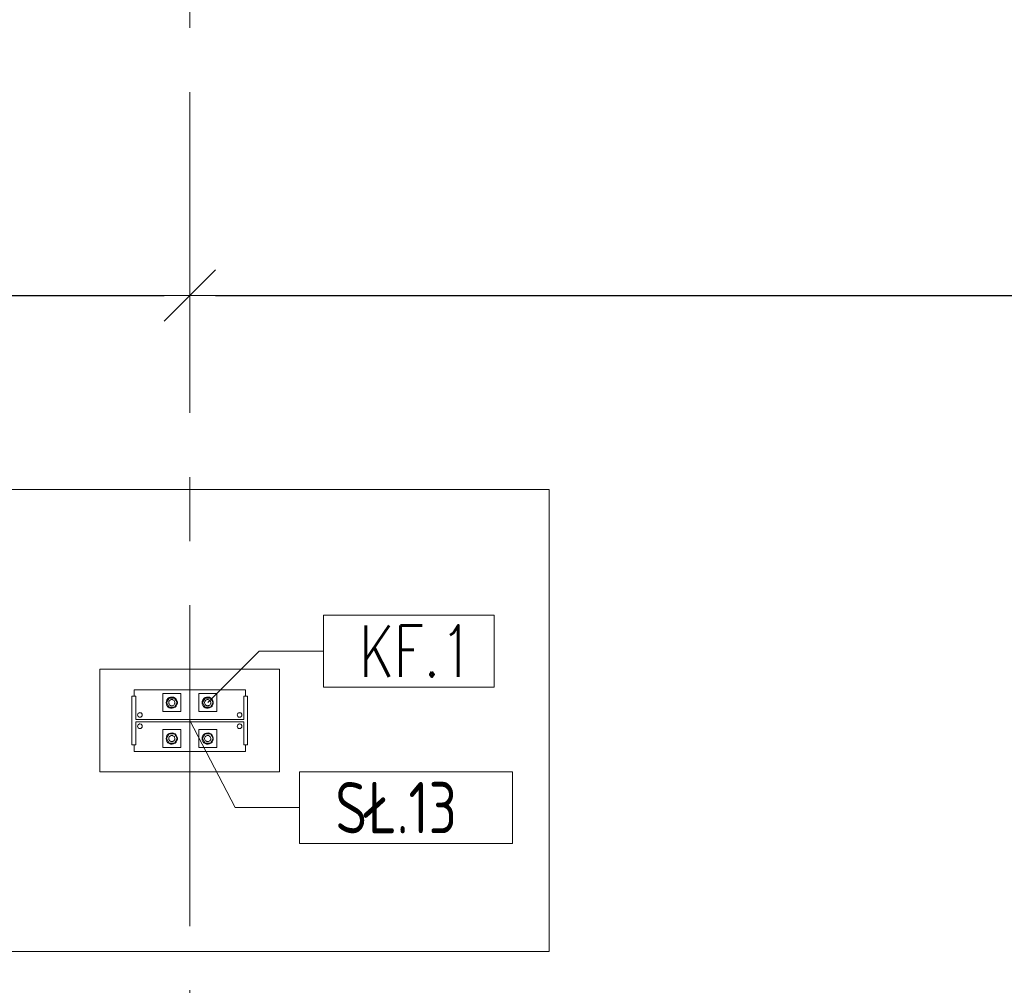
# Model space of a CAD drawing. Header units: millimetres. Extents: x 6807 to 7919, y 15387 to 15883.
# Tile 33 of 120: x 7021 to 7059, y 15692 to 15729. Entities that reach past the tile are written whole.
import ezdxf

# ---------------------------------------------------------------- set-up
doc = ezdxf.new("R2010")
doc.units = ezdxf.units.MM
doc.header["$LTSCALE"] = 10
doc.linetypes.add('MITTE', pattern=[2, 1.25, -0.25, 0.25, -0.25])
for name, color, linetype, lineweight in [('PS_DIM', 4, 'Continuous', 13), ('PS_Object', 30, 'Continuous', 13), ('PS_Pos', 1, 'Continuous', 15), ('PS_SOLID', 7, 'Continuous', 30)]:
    doc.layers.add(name, color=color, linetype=linetype, lineweight=lineweight)
doc.styles.add('simplex', font='simplex.shx', dxfattribs={"width": 0.75})
doc.dimstyles.new('1_100_PRZ', dxfattribs={"dimtxt": 2, "dimasz": 1, "dimexe": 2, "dimexo": 5, "dimgap": 1, "dimtad": 1, "dimdec": 0, "dimlfac": 100, "dimtxsty": 'simplex', "dimblk": 'dimznak', "dimcen": 2, "dimse1": 1, "dimse2": 1, "dimclrd": 256, "dimclrt": 7, "dimadec": 1, "dimazin": 0, "dimtfac": 1, "dimtdec": 0, "dimtix": 1, "dimtmove": 2, "dimatfit": 3, "dimldrblk": 'dim-grot', "dimfxl": 1, "dimarcsym": 0})

# ---------------------------------------------------------------- blocks, each defined once
blk = doc.blocks.new('dim-grot')
blk.add_hatch(color=256).paths.add_polyline_path([(0, 0), (-2, 0.5), (-2, -0.5)])
blk.add_lwpolyline([(0, 0), (-2, 0.5), (-2, -0.5), (0, 0)])
blk = doc.blocks.new('dimznak')
at = {"color": 0}
for points in [[(0, 2), (0, -2)], [(-2, 0), (2, 0)]]:
    blk.add_lwpolyline(points, dxfattribs=at)
at = {"color": 2}
blk.add_lwpolyline([(1, 1), (-1, -1)], dxfattribs=at)
blk = doc.blocks.new('*X250')
at = {"color": 1}
for p, q in [((7027.422, 15707.97, -0.807), (7029.196, 15704.578, -0.807)), ((7039.996, 15705.978, -0.807), (7031.696, 15705.978, -0.807)), ((7031.696, 15705.978, -0.807), (7031.696, 15703.178, -0.807)), ((7039.996, 15703.178, -0.807), (7039.996, 15705.978, -0.807)), ((7029.196, 15704.578, -0.807), (7031.696, 15704.578, -0.807)), ((7031.696, 15703.178, -0.807), (7039.996, 15703.178, -0.807))]:
    blk.add_line(p, q, dxfattribs=at)
at = {"color": 30, "style": 'simplex', "width": 0.75}
blk.add_text('SŁ.13', height=2, dxfattribs=at).set_placement((7033.096, 15703.578, -0.807))
blk = doc.blocks.new('*X251')
at = {"color": 1}
for p, q in [((7039.286, 15712.077, -0.807), (7032.629, 15712.077, -0.807)), ((7032.629, 15712.077, -0.807), (7032.629, 15709.277, -0.807)), ((7039.286, 15709.277, -0.807), (7039.286, 15712.077, -0.807)), ((7028.122, 15708.67, -0.807), (7030.129, 15710.677, -0.807)), ((7030.129, 15710.677, -0.807), (7032.629, 15710.677, -0.807)), ((7032.629, 15709.277, -0.807), (7039.286, 15709.277, -0.807))]:
    blk.add_line(p, q, dxfattribs=at)
at = {"color": 30, "style": 'simplex', "width": 0.75}
blk.add_text('KF.1', height=2, dxfattribs=at).set_placement((7034.029, 15709.677, -0.807))

msp = doc.modelspace()

# ---------------------------------------------------------------- linework, layer by layer
at = {"layer": 'PS_Object', "color": 5, "linetype": 'MITTE'}
msp.add_line((7027.422, 15493.934, -0.807), (7027.422, 15778.153, -0.807), dxfattribs=at)
msp.add_line((7027.422, 15493.934, -0.807), (7027.422, 15778.153, -0.807), dxfattribs=at)
at = {"layer": 'PS_SOLID', "color": 253, "linetype": 'Continuous', "lineweight": 5}
for p, q in [((7041.422, 15710.942, -0.807), (7013.422, 15710.942, -0.807)), ((7041.422, 15692.942, -0.807), (7041.422, 15710.942, -0.807)), ((7030.922, 15703.942, -0.807), (7023.922, 15703.942, -0.807)), ((7023.922, 15703.942, -0.807), (7023.922, 15699.942, -0.807)), ((7030.922, 15699.942, -0.807), (7030.922, 15703.942, -0.807)), ((7023.922, 15699.942, -0.807), (7030.922, 15699.942, -0.807)), ((7019.172, 15692.942, -0.807), (7041.422, 15692.942, -0.807))]:
    msp.add_line(p, q, dxfattribs=at)
at = {"layer": 'PS_SOLID', "color": 3, "linetype": 'Continuous', "lineweight": 13}
for p, q in [((7025.466, 15703.142, -0.807), (7025.252, 15703.142, -0.807)), ((7025.252, 15703.142, -0.807), (7025.252, 15702.892, -0.807)), ((7026.678, 15703.142, -0.807), (7025.466, 15703.142, -0.807)), ((7028.078, 15703.142, -0.807), (7026.678, 15703.142, -0.807)), ((7029.346, 15703.142, -0.807), (7028.078, 15703.142, -0.807)), ((7029.592, 15703.142, -0.807), (7029.346, 15703.142, -0.807)), ((7029.592, 15702.892, -0.807), (7029.592, 15703.142, -0.807)), ((7025.318, 15702.892, -0.807), (7025.172, 15702.892, -0.807)), ((7025.172, 15702.892, -0.807), (7025.172, 15700.992, -0.807)), ((7025.318, 15701.989, -0.807), (7025.318, 15702.892, -0.807)), ((7026.744, 15702.992, -0.807), (7026.372, 15702.992, -0.807)), ((7026.372, 15702.992, -0.807), (7026.372, 15702.292, -0.807)), ((7026.51, 15702.701, -0.807), (7026.502, 15702.642, -0.807)), ((7026.502, 15702.642, -0.807), (7026.51, 15702.582, -0.807)), ((7026.534, 15702.756, -0.807), (7026.51, 15702.701, -0.807)), ((7026.618, 15702.822, -0.807), (7026.514, 15702.642, -0.807)), ((7026.514, 15702.642, -0.807), (7026.618, 15702.462, -0.807)), ((7026.571, 15702.802, -0.807), (7026.534, 15702.756, -0.807)), ((7026.62, 15702.837, -0.807), (7026.571, 15702.802, -0.807)), ((7026.603, 15702.66, -0.807), (7026.602, 15702.635, -0.807)), ((7026.602, 15702.642, -0.807), (7026.602, 15702.647, -0.807)), ((7026.602, 15702.639, -0.807), (7026.602, 15702.642, -0.807)), ((7026.602, 15702.635, -0.807), (7026.605, 15702.611, -0.807)), ((7026.609, 15702.683, -0.807), (7026.603, 15702.66, -0.807)), ((7026.605, 15702.669, -0.807), (7026.606, 15702.674, -0.807)), ((7026.606, 15702.674, -0.807), (7026.608, 15702.677, -0.807)), ((7026.62, 15702.705, -0.807), (7026.609, 15702.683, -0.807)), ((7026.73, 15702.822, -0.807), (7026.618, 15702.822, -0.807)), ((7026.618, 15702.701, -0.807), (7026.619, 15702.704, -0.807)), ((7026.619, 15702.704, -0.807), (7026.619, 15702.704, -0.807)), ((7026.677, 15702.857, -0.807), (7026.62, 15702.837, -0.807)), ((7026.635, 15702.724, -0.807), (7026.62, 15702.705, -0.807)), ((7026.653, 15702.74, -0.807), (7026.635, 15702.724, -0.807)), ((7026.638, 15702.727, -0.807), (7026.64, 15702.729, -0.807)), ((7026.64, 15702.729, -0.807), (7026.644, 15702.732, -0.807)), ((7026.674, 15702.752, -0.807), (7026.653, 15702.74, -0.807)), ((7026.662, 15702.745, -0.807), (7026.666, 15702.748, -0.807)), ((7026.666, 15702.748, -0.807), (7026.67, 15702.749, -0.807)), ((7026.697, 15702.759, -0.807), (7026.674, 15702.752, -0.807)), ((7026.737, 15702.861, -0.807), (7026.677, 15702.857, -0.807)), ((7026.696, 15702.759, -0.807), (7026.697, 15702.759, -0.807)), ((7026.722, 15702.762, -0.807), (7026.697, 15702.759, -0.807)), ((7026.697, 15702.759, -0.807), (7026.697, 15702.759, -0.807)), ((7026.746, 15702.759, -0.807), (7026.722, 15702.762, -0.807)), ((7026.726, 15702.761, -0.807), (7026.73, 15702.761, -0.807)), ((7026.825, 15702.822, -0.807), (7026.73, 15702.822, -0.807)), ((7026.73, 15702.761, -0.807), (7026.735, 15702.76, -0.807)), ((7026.795, 15702.849, -0.807), (7026.737, 15702.861, -0.807)), ((7027.072, 15702.992, -0.807), (7026.744, 15702.992, -0.807)), ((7026.769, 15702.752, -0.807), (7026.746, 15702.759, -0.807)), ((7026.756, 15702.756, -0.807), (7026.762, 15702.755, -0.807)), ((7026.762, 15702.755, -0.807), (7026.764, 15702.753, -0.807)), ((7026.79, 15702.74, -0.807), (7026.769, 15702.752, -0.807)), ((7026.79, 15702.74, -0.807), (7026.791, 15702.74, -0.807)), ((7026.809, 15702.724, -0.807), (7026.79, 15702.74, -0.807)), ((7026.791, 15702.74, -0.807), (7026.792, 15702.738, -0.807)), ((7026.848, 15702.821, -0.807), (7026.795, 15702.849, -0.807)), ((7026.823, 15702.705, -0.807), (7026.809, 15702.724, -0.807)), ((7026.812, 15702.72, -0.807), (7026.815, 15702.717, -0.807)), ((7026.815, 15702.717, -0.807), (7026.817, 15702.713, -0.807)), ((7026.834, 15702.683, -0.807), (7026.823, 15702.705, -0.807)), ((7026.929, 15702.642, -0.807), (7026.825, 15702.822, -0.807)), ((7026.825, 15702.462, -0.807), (7026.929, 15702.642, -0.807)), ((7026.829, 15702.694, -0.807), (7026.832, 15702.689, -0.807)), ((7026.832, 15702.689, -0.807), (7026.832, 15702.687, -0.807)), ((7026.84, 15702.66, -0.807), (7026.834, 15702.683, -0.807)), ((7026.838, 15702.611, -0.807), (7026.841, 15702.635, -0.807)), ((7026.84, 15702.625, -0.807), (7026.839, 15702.62, -0.807)), ((7026.841, 15702.635, -0.807), (7026.84, 15702.66, -0.807)), ((7026.84, 15702.659, -0.807), (7026.84, 15702.658, -0.807)), ((7026.84, 15702.658, -0.807), (7026.84, 15702.654, -0.807)), ((7026.84, 15702.629, -0.807), (7026.84, 15702.625, -0.807)), ((7026.892, 15702.78, -0.807), (7026.848, 15702.821, -0.807)), ((7026.923, 15702.729, -0.807), (7026.892, 15702.78, -0.807)), ((7026.939, 15702.671, -0.807), (7026.923, 15702.729, -0.807)), ((7026.939, 15702.642, -0.807), (7026.939, 15702.671, -0.807)), ((7026.939, 15702.612, -0.807), (7026.939, 15702.642, -0.807)), ((7027.072, 15702.292, -0.807), (7027.072, 15702.992, -0.807)), ((7027.772, 15702.992, -0.807), (7027.772, 15702.292, -0.807)), ((7028.144, 15702.992, -0.807), (7027.772, 15702.992, -0.807)), ((7027.91, 15702.701, -0.807), (7027.902, 15702.642, -0.807)), ((7027.902, 15702.642, -0.807), (7027.91, 15702.582, -0.807)), ((7027.934, 15702.756, -0.807), (7027.91, 15702.701, -0.807)), ((7028.018, 15702.822, -0.807), (7027.914, 15702.642, -0.807)), ((7027.914, 15702.642, -0.807), (7028.018, 15702.462, -0.807)), ((7027.971, 15702.802, -0.807), (7027.934, 15702.756, -0.807)), ((7028.02, 15702.837, -0.807), (7027.971, 15702.802, -0.807)), ((7028.003, 15702.66, -0.807), (7028.002, 15702.635, -0.807)), ((7028.002, 15702.642, -0.807), (7028.002, 15702.647, -0.807)), ((7028.002, 15702.639, -0.807), (7028.002, 15702.642, -0.807)), ((7028.002, 15702.635, -0.807), (7028.005, 15702.611, -0.807)), ((7028.009, 15702.683, -0.807), (7028.003, 15702.66, -0.807)), ((7028.005, 15702.669, -0.807), (7028.006, 15702.674, -0.807)), ((7028.006, 15702.674, -0.807), (7028.008, 15702.677, -0.807)), ((7028.02, 15702.705, -0.807), (7028.009, 15702.683, -0.807)), ((7028.13, 15702.822, -0.807), (7028.018, 15702.822, -0.807)), ((7028.018, 15702.701, -0.807), (7028.019, 15702.704, -0.807)), ((7028.019, 15702.704, -0.807), (7028.019, 15702.704, -0.807)), ((7028.077, 15702.857, -0.807), (7028.02, 15702.837, -0.807)), ((7028.035, 15702.724, -0.807), (7028.02, 15702.705, -0.807)), ((7028.053, 15702.74, -0.807), (7028.035, 15702.724, -0.807)), ((7028.038, 15702.727, -0.807), (7028.04, 15702.729, -0.807)), ((7028.04, 15702.729, -0.807), (7028.044, 15702.732, -0.807)), ((7028.074, 15702.752, -0.807), (7028.053, 15702.74, -0.807)), ((7028.062, 15702.745, -0.807), (7028.066, 15702.748, -0.807)), ((7028.066, 15702.748, -0.807), (7028.07, 15702.749, -0.807)), ((7028.097, 15702.759, -0.807), (7028.074, 15702.752, -0.807)), ((7028.137, 15702.861, -0.807), (7028.077, 15702.857, -0.807)), ((7028.096, 15702.759, -0.807), (7028.097, 15702.759, -0.807)), ((7028.122, 15702.762, -0.807), (7028.097, 15702.759, -0.807)), ((7028.097, 15702.759, -0.807), (7028.097, 15702.759, -0.807)), ((7028.146, 15702.759, -0.807), (7028.122, 15702.762, -0.807)), ((7028.126, 15702.761, -0.807), (7028.13, 15702.761, -0.807)), ((7028.225, 15702.822, -0.807), (7028.13, 15702.822, -0.807)), ((7028.13, 15702.761, -0.807), (7028.135, 15702.76, -0.807)), ((7028.195, 15702.849, -0.807), (7028.137, 15702.861, -0.807)), ((7028.472, 15702.992, -0.807), (7028.144, 15702.992, -0.807)), ((7028.169, 15702.752, -0.807), (7028.146, 15702.759, -0.807)), ((7028.156, 15702.756, -0.807), (7028.162, 15702.755, -0.807)), ((7028.162, 15702.755, -0.807), (7028.164, 15702.753, -0.807)), ((7028.19, 15702.74, -0.807), (7028.169, 15702.752, -0.807)), ((7028.19, 15702.74, -0.807), (7028.191, 15702.74, -0.807)), ((7028.209, 15702.724, -0.807), (7028.19, 15702.74, -0.807)), ((7028.191, 15702.74, -0.807), (7028.192, 15702.738, -0.807)), ((7028.248, 15702.821, -0.807), (7028.195, 15702.849, -0.807)), ((7028.223, 15702.705, -0.807), (7028.209, 15702.724, -0.807)), ((7028.212, 15702.72, -0.807), (7028.215, 15702.717, -0.807)), ((7028.215, 15702.717, -0.807), (7028.217, 15702.713, -0.807)), ((7028.234, 15702.683, -0.807), (7028.223, 15702.705, -0.807)), ((7028.329, 15702.642, -0.807), (7028.225, 15702.822, -0.807)), ((7028.225, 15702.462, -0.807), (7028.329, 15702.642, -0.807)), ((7028.229, 15702.694, -0.807), (7028.232, 15702.689, -0.807)), ((7028.232, 15702.689, -0.807), (7028.232, 15702.687, -0.807)), ((7028.24, 15702.66, -0.807), (7028.234, 15702.683, -0.807)), ((7028.238, 15702.611, -0.807), (7028.241, 15702.635, -0.807)), ((7028.24, 15702.625, -0.807), (7028.239, 15702.62, -0.807)), ((7028.241, 15702.635, -0.807), (7028.24, 15702.66, -0.807)), ((7028.24, 15702.659, -0.807), (7028.24, 15702.658, -0.807)), ((7028.24, 15702.658, -0.807), (7028.24, 15702.654, -0.807)), ((7028.24, 15702.629, -0.807), (7028.24, 15702.625, -0.807)), ((7028.292, 15702.78, -0.807), (7028.248, 15702.821, -0.807)), ((7028.323, 15702.729, -0.807), (7028.292, 15702.78, -0.807)), ((7028.339, 15702.671, -0.807), (7028.323, 15702.729, -0.807)), ((7028.339, 15702.642, -0.807), (7028.339, 15702.671, -0.807)), ((7028.339, 15702.612, -0.807), (7028.339, 15702.642, -0.807)), ((7028.472, 15702.292, -0.807), (7028.472, 15702.992, -0.807)), ((7029.672, 15702.892, -0.807), (7029.526, 15702.892, -0.807)), ((7029.526, 15702.892, -0.807), (7029.526, 15701.989, -0.807)), ((7029.672, 15700.992, -0.807), (7029.672, 15702.892, -0.807)), ((7025.413, 15702.219, -0.807), (7025.466, 15702.25, -0.807)), ((7025.466, 15702.25, -0.807), (7025.527, 15702.239, -0.807)), ((7025.527, 15702.239, -0.807), (7025.566, 15702.192, -0.807)), ((7026.372, 15702.292, -0.807), (7027.072, 15702.292, -0.807)), ((7026.51, 15702.582, -0.807), (7026.534, 15702.527, -0.807)), ((7026.534, 15702.527, -0.807), (7026.571, 15702.481, -0.807)), ((7026.571, 15702.481, -0.807), (7026.62, 15702.446, -0.807)), ((7026.605, 15702.611, -0.807), (7026.614, 15702.589, -0.807)), ((7026.606, 15702.609, -0.807), (7026.606, 15702.61, -0.807)), ((7026.608, 15702.606, -0.807), (7026.606, 15702.609, -0.807)), ((7026.614, 15702.589, -0.807), (7026.627, 15702.568, -0.807)), ((7026.619, 15702.579, -0.807), (7026.617, 15702.583, -0.807)), ((7026.618, 15702.462, -0.807), (7026.825, 15702.462, -0.807)), ((7026.622, 15702.575, -0.807), (7026.619, 15702.579, -0.807)), ((7026.62, 15702.446, -0.807), (7026.677, 15702.426, -0.807)), ((7026.627, 15702.568, -0.807), (7026.643, 15702.55, -0.807)), ((7026.64, 15702.554, -0.807), (7026.636, 15702.558, -0.807)), ((7026.641, 15702.553, -0.807), (7026.64, 15702.554, -0.807)), ((7026.643, 15702.55, -0.807), (7026.663, 15702.537, -0.807)), ((7026.663, 15702.537, -0.807), (7026.686, 15702.527, -0.807)), ((7026.666, 15702.535, -0.807), (7026.665, 15702.536, -0.807)), ((7026.671, 15702.533, -0.807), (7026.666, 15702.535, -0.807)), ((7026.677, 15702.426, -0.807), (7026.737, 15702.422, -0.807)), ((7026.686, 15702.527, -0.807), (7026.709, 15702.522, -0.807)), ((7026.697, 15702.524, -0.807), (7026.693, 15702.526, -0.807)), ((7026.702, 15702.524, -0.807), (7026.697, 15702.524, -0.807)), ((7026.709, 15702.522, -0.807), (7026.734, 15702.522, -0.807)), ((7026.73, 15702.522, -0.807), (7026.725, 15702.522, -0.807)), ((7026.731, 15702.522, -0.807), (7026.73, 15702.522, -0.807)), ((7026.734, 15702.522, -0.807), (7026.757, 15702.527, -0.807)), ((7026.737, 15702.422, -0.807), (7026.795, 15702.434, -0.807)), ((7026.757, 15702.527, -0.807), (7026.78, 15702.537, -0.807)), ((7026.762, 15702.528, -0.807), (7026.76, 15702.528, -0.807)), ((7026.766, 15702.531, -0.807), (7026.762, 15702.528, -0.807)), ((7026.78, 15702.537, -0.807), (7026.8, 15702.55, -0.807)), ((7026.791, 15702.543, -0.807), (7026.787, 15702.541, -0.807)), ((7026.794, 15702.546, -0.807), (7026.791, 15702.543, -0.807)), ((7026.795, 15702.434, -0.807), (7026.848, 15702.462, -0.807)), ((7026.8, 15702.55, -0.807), (7026.816, 15702.568, -0.807)), ((7026.815, 15702.566, -0.807), (7026.811, 15702.563, -0.807)), ((7026.815, 15702.567, -0.807), (7026.815, 15702.566, -0.807)), ((7026.816, 15702.568, -0.807), (7026.829, 15702.589, -0.807)), ((7026.829, 15702.589, -0.807), (7026.838, 15702.611, -0.807)), ((7026.832, 15702.594, -0.807), (7026.83, 15702.592, -0.807)), ((7026.833, 15702.599, -0.807), (7026.832, 15702.594, -0.807)), ((7026.848, 15702.462, -0.807), (7026.892, 15702.503, -0.807)), ((7026.892, 15702.503, -0.807), (7026.923, 15702.554, -0.807)), ((7026.923, 15702.554, -0.807), (7026.939, 15702.612, -0.807)), ((7027.772, 15702.292, -0.807), (7028.472, 15702.292, -0.807)), ((7027.91, 15702.582, -0.807), (7027.934, 15702.527, -0.807)), ((7027.934, 15702.527, -0.807), (7027.971, 15702.481, -0.807)), ((7027.971, 15702.481, -0.807), (7028.02, 15702.446, -0.807)), ((7028.005, 15702.611, -0.807), (7028.014, 15702.589, -0.807)), ((7028.006, 15702.609, -0.807), (7028.006, 15702.61, -0.807)), ((7028.008, 15702.606, -0.807), (7028.006, 15702.609, -0.807)), ((7028.014, 15702.589, -0.807), (7028.027, 15702.568, -0.807)), ((7028.019, 15702.579, -0.807), (7028.017, 15702.583, -0.807)), ((7028.018, 15702.462, -0.807), (7028.225, 15702.462, -0.807)), ((7028.022, 15702.575, -0.807), (7028.019, 15702.579, -0.807)), ((7028.02, 15702.446, -0.807), (7028.077, 15702.426, -0.807)), ((7028.027, 15702.568, -0.807), (7028.043, 15702.55, -0.807)), ((7028.04, 15702.554, -0.807), (7028.036, 15702.558, -0.807)), ((7028.041, 15702.553, -0.807), (7028.04, 15702.554, -0.807)), ((7028.043, 15702.55, -0.807), (7028.063, 15702.537, -0.807)), ((7028.063, 15702.537, -0.807), (7028.086, 15702.527, -0.807)), ((7028.066, 15702.535, -0.807), (7028.065, 15702.536, -0.807)), ((7028.071, 15702.533, -0.807), (7028.066, 15702.535, -0.807)), ((7028.077, 15702.426, -0.807), (7028.137, 15702.422, -0.807)), ((7028.086, 15702.527, -0.807), (7028.109, 15702.522, -0.807)), ((7028.097, 15702.524, -0.807), (7028.093, 15702.526, -0.807)), ((7028.102, 15702.524, -0.807), (7028.097, 15702.524, -0.807)), ((7028.109, 15702.522, -0.807), (7028.134, 15702.522, -0.807)), ((7028.13, 15702.522, -0.807), (7028.125, 15702.522, -0.807)), ((7028.131, 15702.522, -0.807), (7028.13, 15702.522, -0.807)), ((7028.134, 15702.522, -0.807), (7028.157, 15702.527, -0.807)), ((7028.137, 15702.422, -0.807), (7028.195, 15702.434, -0.807)), ((7028.157, 15702.527, -0.807), (7028.18, 15702.537, -0.807)), ((7028.162, 15702.528, -0.807), (7028.16, 15702.528, -0.807)), ((7028.166, 15702.531, -0.807), (7028.162, 15702.528, -0.807)), ((7028.18, 15702.537, -0.807), (7028.2, 15702.55, -0.807)), ((7028.191, 15702.543, -0.807), (7028.187, 15702.541, -0.807)), ((7028.194, 15702.546, -0.807), (7028.191, 15702.543, -0.807)), ((7028.195, 15702.434, -0.807), (7028.248, 15702.462, -0.807)), ((7028.2, 15702.55, -0.807), (7028.216, 15702.568, -0.807)), ((7028.215, 15702.566, -0.807), (7028.211, 15702.563, -0.807)), ((7028.215, 15702.567, -0.807), (7028.215, 15702.566, -0.807)), ((7028.216, 15702.568, -0.807), (7028.229, 15702.589, -0.807)), ((7028.229, 15702.589, -0.807), (7028.238, 15702.611, -0.807)), ((7028.232, 15702.594, -0.807), (7028.23, 15702.592, -0.807)), ((7028.233, 15702.599, -0.807), (7028.232, 15702.594, -0.807)), ((7028.248, 15702.462, -0.807), (7028.292, 15702.503, -0.807)), ((7028.292, 15702.503, -0.807), (7028.323, 15702.554, -0.807)), ((7028.323, 15702.554, -0.807), (7028.339, 15702.612, -0.807)), ((7029.293, 15702.219, -0.807), (7029.346, 15702.25, -0.807)), ((7029.346, 15702.25, -0.807), (7029.407, 15702.239, -0.807)), ((7029.407, 15702.239, -0.807), (7029.446, 15702.192, -0.807)), ((7029.526, 15701.989, -0.807), (7025.318, 15701.989, -0.807)), ((7025.318, 15700.992, -0.807), (7025.318, 15701.895, -0.807)), ((7025.318, 15701.895, -0.807), (7029.526, 15701.895, -0.807)), ((7025.392, 15702.162, -0.807), (7025.413, 15702.219, -0.807)), ((7025.413, 15702.104, -0.807), (7025.392, 15702.162, -0.807)), ((7025.466, 15702.073, -0.807), (7025.413, 15702.104, -0.807)), ((7025.527, 15702.084, -0.807), (7025.466, 15702.073, -0.807)), ((7025.566, 15702.131, -0.807), (7025.527, 15702.084, -0.807)), ((7025.566, 15702.192, -0.807), (7025.566, 15702.131, -0.807)), ((7029.272, 15702.162, -0.807), (7029.293, 15702.219, -0.807)), ((7029.293, 15702.104, -0.807), (7029.272, 15702.162, -0.807)), ((7029.346, 15702.073, -0.807), (7029.293, 15702.104, -0.807)), ((7029.407, 15702.084, -0.807), (7029.346, 15702.073, -0.807)), ((7029.446, 15702.131, -0.807), (7029.407, 15702.084, -0.807)), ((7029.446, 15702.192, -0.807), (7029.446, 15702.131, -0.807)), ((7029.526, 15701.895, -0.807), (7029.526, 15700.992, -0.807)), ((7025.392, 15701.722, -0.807), (7025.413, 15701.779, -0.807)), ((7025.413, 15701.664, -0.807), (7025.392, 15701.722, -0.807)), ((7025.413, 15701.779, -0.807), (7025.466, 15701.81, -0.807)), ((7025.466, 15701.633, -0.807), (7025.413, 15701.664, -0.807)), ((7025.466, 15701.81, -0.807), (7025.527, 15701.799, -0.807)), ((7025.527, 15701.644, -0.807), (7025.466, 15701.633, -0.807)), ((7025.527, 15701.799, -0.807), (7025.566, 15701.752, -0.807)), ((7025.566, 15701.691, -0.807), (7025.527, 15701.644, -0.807)), ((7025.566, 15701.752, -0.807), (7025.566, 15701.691, -0.807)), ((7026.744, 15701.592, -0.807), (7026.372, 15701.592, -0.807)), ((7026.372, 15701.592, -0.807), (7026.372, 15700.892, -0.807)), ((7027.072, 15701.592, -0.807), (7026.744, 15701.592, -0.807)), ((7027.072, 15700.892, -0.807), (7027.072, 15701.592, -0.807)), ((7028.144, 15701.592, -0.807), (7027.772, 15701.592, -0.807)), ((7027.772, 15701.592, -0.807), (7027.772, 15700.892, -0.807)), ((7028.472, 15701.592, -0.807), (7028.144, 15701.592, -0.807)), ((7028.472, 15700.892, -0.807), (7028.472, 15701.592, -0.807)), ((7029.272, 15701.722, -0.807), (7029.293, 15701.779, -0.807)), ((7029.293, 15701.664, -0.807), (7029.272, 15701.722, -0.807)), ((7029.293, 15701.779, -0.807), (7029.346, 15701.81, -0.807)), ((7029.346, 15701.633, -0.807), (7029.293, 15701.664, -0.807)), ((7029.346, 15701.81, -0.807), (7029.407, 15701.799, -0.807)), ((7029.407, 15701.644, -0.807), (7029.346, 15701.633, -0.807)), ((7029.407, 15701.799, -0.807), (7029.446, 15701.752, -0.807)), ((7029.446, 15701.691, -0.807), (7029.407, 15701.644, -0.807)), ((7029.446, 15701.752, -0.807), (7029.446, 15701.691, -0.807)), ((7026.51, 15701.301, -0.807), (7026.502, 15701.242, -0.807)), ((7026.502, 15701.242, -0.807), (7026.51, 15701.182, -0.807)), ((7026.534, 15701.356, -0.807), (7026.51, 15701.301, -0.807)), ((7026.51, 15701.182, -0.807), (7026.534, 15701.127, -0.807)), ((7026.618, 15701.422, -0.807), (7026.514, 15701.242, -0.807)), ((7026.514, 15701.242, -0.807), (7026.618, 15701.062, -0.807)), ((7026.571, 15701.402, -0.807), (7026.534, 15701.356, -0.807)), ((7026.534, 15701.127, -0.807), (7026.571, 15701.081, -0.807)), ((7026.62, 15701.437, -0.807), (7026.571, 15701.402, -0.807)), ((7026.571, 15701.081, -0.807), (7026.62, 15701.046, -0.807)), ((7026.603, 15701.26, -0.807), (7026.602, 15701.235, -0.807)), ((7026.602, 15701.242, -0.807), (7026.602, 15701.247, -0.807)), ((7026.602, 15701.239, -0.807), (7026.602, 15701.242, -0.807)), ((7026.602, 15701.239, -0.807), (7026.602, 15701.242, -0.807)), ((7026.602, 15701.239, -0.807), (7026.602, 15701.242, -0.807)), ((7026.602, 15701.235, -0.807), (7026.605, 15701.211, -0.807)), ((7026.609, 15701.283, -0.807), (7026.603, 15701.26, -0.807)), ((7026.605, 15701.269, -0.807), (7026.606, 15701.274, -0.807)), ((7026.605, 15701.211, -0.807), (7026.614, 15701.189, -0.807)), ((7026.606, 15701.274, -0.807), (7026.608, 15701.277, -0.807)), ((7026.606, 15701.209, -0.807), (7026.606, 15701.21, -0.807)), ((7026.608, 15701.206, -0.807), (7026.606, 15701.209, -0.807)), ((7026.62, 15701.305, -0.807), (7026.609, 15701.283, -0.807)), ((7026.614, 15701.189, -0.807), (7026.627, 15701.168, -0.807)), ((7026.619, 15701.179, -0.807), (7026.617, 15701.183, -0.807)), ((7026.73, 15701.422, -0.807), (7026.618, 15701.422, -0.807)), ((7026.618, 15701.301, -0.807), (7026.619, 15701.304, -0.807)), ((7026.619, 15701.304, -0.807), (7026.619, 15701.304, -0.807)), ((7026.622, 15701.175, -0.807), (7026.619, 15701.179, -0.807)), ((7026.677, 15701.457, -0.807), (7026.62, 15701.437, -0.807)), ((7026.635, 15701.324, -0.807), (7026.62, 15701.305, -0.807)), ((7026.627, 15701.168, -0.807), (7026.643, 15701.15, -0.807)), ((7026.653, 15701.34, -0.807), (7026.635, 15701.324, -0.807)), ((7026.64, 15701.154, -0.807), (7026.636, 15701.158, -0.807)), ((7026.638, 15701.327, -0.807), (7026.64, 15701.329, -0.807)), ((7026.64, 15701.329, -0.807), (7026.644, 15701.332, -0.807)), ((7026.641, 15701.153, -0.807), (7026.64, 15701.154, -0.807)), ((7026.643, 15701.15, -0.807), (7026.663, 15701.137, -0.807)), ((7026.674, 15701.352, -0.807), (7026.653, 15701.34, -0.807)), ((7026.662, 15701.345, -0.807), (7026.666, 15701.348, -0.807)), ((7026.663, 15701.137, -0.807), (7026.686, 15701.127, -0.807)), ((7026.666, 15701.135, -0.807), (7026.665, 15701.136, -0.807)), ((7026.666, 15701.348, -0.807), (7026.67, 15701.349, -0.807)), ((7026.671, 15701.133, -0.807), (7026.666, 15701.135, -0.807)), ((7026.697, 15701.359, -0.807), (7026.674, 15701.352, -0.807)), ((7026.737, 15701.461, -0.807), (7026.677, 15701.457, -0.807)), ((7026.686, 15701.127, -0.807), (7026.709, 15701.122, -0.807)), ((7026.697, 15701.124, -0.807), (7026.693, 15701.126, -0.807)), ((7026.696, 15701.359, -0.807), (7026.697, 15701.359, -0.807)), ((7026.722, 15701.362, -0.807), (7026.697, 15701.359, -0.807)), ((7026.697, 15701.359, -0.807), (7026.697, 15701.359, -0.807)), ((7026.702, 15701.124, -0.807), (7026.697, 15701.124, -0.807)), ((7026.709, 15701.122, -0.807), (7026.734, 15701.122, -0.807)), ((7026.746, 15701.359, -0.807), (7026.722, 15701.362, -0.807)), ((7026.73, 15701.122, -0.807), (7026.725, 15701.122, -0.807)), ((7026.726, 15701.361, -0.807), (7026.73, 15701.361, -0.807)), ((7026.825, 15701.422, -0.807), (7026.73, 15701.422, -0.807)), ((7026.73, 15701.361, -0.807), (7026.735, 15701.36, -0.807)), ((7026.731, 15701.122, -0.807), (7026.73, 15701.122, -0.807)), ((7026.734, 15701.122, -0.807), (7026.757, 15701.127, -0.807)), ((7026.795, 15701.449, -0.807), (7026.737, 15701.461, -0.807)), ((7026.769, 15701.352, -0.807), (7026.746, 15701.359, -0.807)), ((7026.756, 15701.356, -0.807), (7026.762, 15701.355, -0.807)), ((7026.757, 15701.127, -0.807), (7026.78, 15701.137, -0.807)), ((7026.762, 15701.128, -0.807), (7026.76, 15701.128, -0.807)), ((7026.762, 15701.355, -0.807), (7026.764, 15701.353, -0.807)), ((7026.766, 15701.131, -0.807), (7026.762, 15701.128, -0.807)), ((7026.79, 15701.34, -0.807), (7026.769, 15701.352, -0.807)), ((7026.78, 15701.137, -0.807), (7026.8, 15701.15, -0.807)), ((7026.791, 15701.143, -0.807), (7026.787, 15701.141, -0.807)), ((7026.79, 15701.34, -0.807), (7026.791, 15701.34, -0.807)), ((7026.809, 15701.324, -0.807), (7026.79, 15701.34, -0.807)), ((7026.791, 15701.34, -0.807), (7026.792, 15701.338, -0.807)), ((7026.794, 15701.146, -0.807), (7026.791, 15701.143, -0.807)), ((7026.848, 15701.421, -0.807), (7026.795, 15701.449, -0.807)), ((7026.8, 15701.15, -0.807), (7026.816, 15701.168, -0.807)), ((7026.823, 15701.305, -0.807), (7026.809, 15701.324, -0.807)), ((7026.815, 15701.166, -0.807), (7026.811, 15701.163, -0.807)), ((7026.812, 15701.32, -0.807), (7026.815, 15701.317, -0.807)), ((7026.815, 15701.317, -0.807), (7026.817, 15701.313, -0.807)), ((7026.815, 15701.167, -0.807), (7026.815, 15701.166, -0.807)), ((7026.816, 15701.168, -0.807), (7026.829, 15701.189, -0.807)), ((7026.834, 15701.283, -0.807), (7026.823, 15701.305, -0.807)), ((7026.929, 15701.242, -0.807), (7026.825, 15701.422, -0.807)), ((7026.825, 15701.062, -0.807), (7026.929, 15701.242, -0.807)), ((7026.829, 15701.294, -0.807), (7026.832, 15701.289, -0.807)), ((7026.829, 15701.189, -0.807), (7026.838, 15701.211, -0.807)), ((7026.832, 15701.194, -0.807), (7026.83, 15701.192, -0.807)), ((7026.832, 15701.289, -0.807), (7026.832, 15701.287, -0.807)), ((7026.833, 15701.199, -0.807), (7026.832, 15701.194, -0.807)), ((7026.84, 15701.26, -0.807), (7026.834, 15701.283, -0.807)), ((7026.838, 15701.211, -0.807), (7026.841, 15701.235, -0.807)), ((7026.84, 15701.225, -0.807), (7026.839, 15701.22, -0.807)), ((7026.841, 15701.235, -0.807), (7026.84, 15701.26, -0.807)), ((7026.84, 15701.259, -0.807), (7026.84, 15701.258, -0.807)), ((7026.84, 15701.258, -0.807), (7026.84, 15701.254, -0.807)), ((7026.84, 15701.229, -0.807), (7026.84, 15701.225, -0.807)), ((7026.892, 15701.38, -0.807), (7026.848, 15701.421, -0.807)), ((7026.848, 15701.062, -0.807), (7026.892, 15701.103, -0.807)), ((7026.923, 15701.329, -0.807), (7026.892, 15701.38, -0.807)), ((7026.892, 15701.103, -0.807), (7026.923, 15701.154, -0.807)), ((7026.939, 15701.271, -0.807), (7026.923, 15701.329, -0.807)), ((7026.923, 15701.154, -0.807), (7026.939, 15701.212, -0.807)), ((7026.939, 15701.242, -0.807), (7026.939, 15701.271, -0.807)), ((7026.939, 15701.212, -0.807), (7026.939, 15701.242, -0.807)), ((7027.91, 15701.301, -0.807), (7027.902, 15701.242, -0.807)), ((7027.902, 15701.242, -0.807), (7027.91, 15701.182, -0.807)), ((7027.934, 15701.356, -0.807), (7027.91, 15701.301, -0.807)), ((7027.91, 15701.182, -0.807), (7027.934, 15701.127, -0.807)), ((7028.018, 15701.422, -0.807), (7027.914, 15701.242, -0.807)), ((7027.914, 15701.242, -0.807), (7028.018, 15701.062, -0.807)), ((7027.971, 15701.402, -0.807), (7027.934, 15701.356, -0.807)), ((7027.934, 15701.127, -0.807), (7027.971, 15701.081, -0.807)), ((7028.02, 15701.437, -0.807), (7027.971, 15701.402, -0.807)), ((7027.971, 15701.081, -0.807), (7028.02, 15701.046, -0.807)), ((7028.003, 15701.26, -0.807), (7028.002, 15701.235, -0.807)), ((7028.002, 15701.242, -0.807), (7028.002, 15701.247, -0.807)), ((7028.002, 15701.239, -0.807), (7028.002, 15701.242, -0.807)), ((7028.002, 15701.235, -0.807), (7028.005, 15701.211, -0.807)), ((7028.009, 15701.283, -0.807), (7028.003, 15701.26, -0.807)), ((7028.005, 15701.269, -0.807), (7028.006, 15701.274, -0.807)), ((7028.005, 15701.211, -0.807), (7028.014, 15701.189, -0.807)), ((7028.006, 15701.274, -0.807), (7028.008, 15701.277, -0.807)), ((7028.006, 15701.209, -0.807), (7028.006, 15701.21, -0.807)), ((7028.008, 15701.206, -0.807), (7028.006, 15701.209, -0.807)), ((7028.02, 15701.305, -0.807), (7028.009, 15701.283, -0.807)), ((7028.014, 15701.189, -0.807), (7028.027, 15701.168, -0.807)), ((7028.019, 15701.179, -0.807), (7028.017, 15701.183, -0.807)), ((7028.13, 15701.422, -0.807), (7028.018, 15701.422, -0.807)), ((7028.018, 15701.301, -0.807), (7028.019, 15701.304, -0.807)), ((7028.019, 15701.304, -0.807), (7028.019, 15701.304, -0.807)), ((7028.022, 15701.175, -0.807), (7028.019, 15701.179, -0.807)), ((7028.077, 15701.457, -0.807), (7028.02, 15701.437, -0.807)), ((7028.035, 15701.324, -0.807), (7028.02, 15701.305, -0.807)), ((7028.027, 15701.168, -0.807), (7028.043, 15701.15, -0.807)), ((7028.053, 15701.34, -0.807), (7028.035, 15701.324, -0.807)), ((7028.04, 15701.154, -0.807), (7028.036, 15701.158, -0.807)), ((7028.038, 15701.327, -0.807), (7028.04, 15701.329, -0.807)), ((7028.04, 15701.329, -0.807), (7028.044, 15701.332, -0.807)), ((7028.041, 15701.153, -0.807), (7028.04, 15701.154, -0.807)), ((7028.043, 15701.15, -0.807), (7028.063, 15701.137, -0.807)), ((7028.074, 15701.352, -0.807), (7028.053, 15701.34, -0.807)), ((7028.062, 15701.345, -0.807), (7028.066, 15701.348, -0.807)), ((7028.063, 15701.137, -0.807), (7028.086, 15701.127, -0.807)), ((7028.066, 15701.135, -0.807), (7028.065, 15701.136, -0.807)), ((7028.066, 15701.348, -0.807), (7028.07, 15701.349, -0.807)), ((7028.066, 15701.348, -0.807), (7028.07, 15701.349, -0.807)), ((7028.071, 15701.133, -0.807), (7028.066, 15701.135, -0.807)), ((7028.097, 15701.359, -0.807), (7028.074, 15701.352, -0.807)), ((7028.137, 15701.461, -0.807), (7028.077, 15701.457, -0.807)), ((7028.086, 15701.127, -0.807), (7028.109, 15701.122, -0.807)), ((7028.097, 15701.124, -0.807), (7028.093, 15701.126, -0.807)), ((7028.096, 15701.359, -0.807), (7028.097, 15701.359, -0.807)), ((7028.122, 15701.362, -0.807), (7028.097, 15701.359, -0.807)), ((7028.097, 15701.359, -0.807), (7028.097, 15701.359, -0.807)), ((7028.102, 15701.124, -0.807), (7028.097, 15701.124, -0.807)), ((7028.109, 15701.122, -0.807), (7028.134, 15701.122, -0.807)), ((7028.146, 15701.359, -0.807), (7028.122, 15701.362, -0.807)), ((7028.13, 15701.122, -0.807), (7028.125, 15701.122, -0.807)), ((7028.126, 15701.361, -0.807), (7028.13, 15701.361, -0.807)), ((7028.225, 15701.422, -0.807), (7028.13, 15701.422, -0.807)), ((7028.13, 15701.361, -0.807), (7028.135, 15701.36, -0.807)), ((7028.131, 15701.122, -0.807), (7028.13, 15701.122, -0.807)), ((7028.134, 15701.122, -0.807), (7028.157, 15701.127, -0.807)), ((7028.195, 15701.449, -0.807), (7028.137, 15701.461, -0.807)), ((7028.169, 15701.352, -0.807), (7028.146, 15701.359, -0.807)), ((7028.156, 15701.356, -0.807), (7028.162, 15701.355, -0.807)), ((7028.157, 15701.127, -0.807), (7028.18, 15701.137, -0.807)), ((7028.162, 15701.128, -0.807), (7028.16, 15701.128, -0.807)), ((7028.162, 15701.355, -0.807), (7028.164, 15701.353, -0.807)), ((7028.166, 15701.131, -0.807), (7028.162, 15701.128, -0.807)), ((7028.19, 15701.34, -0.807), (7028.169, 15701.352, -0.807)), ((7028.18, 15701.137, -0.807), (7028.2, 15701.15, -0.807)), ((7028.191, 15701.143, -0.807), (7028.187, 15701.141, -0.807)), ((7028.19, 15701.34, -0.807), (7028.191, 15701.34, -0.807)), ((7028.209, 15701.324, -0.807), (7028.19, 15701.34, -0.807)), ((7028.191, 15701.34, -0.807), (7028.192, 15701.338, -0.807)), ((7028.194, 15701.146, -0.807), (7028.191, 15701.143, -0.807)), ((7028.248, 15701.421, -0.807), (7028.195, 15701.449, -0.807)), ((7028.2, 15701.15, -0.807), (7028.216, 15701.168, -0.807)), ((7028.223, 15701.305, -0.807), (7028.209, 15701.324, -0.807)), ((7028.215, 15701.166, -0.807), (7028.211, 15701.163, -0.807)), ((7028.212, 15701.32, -0.807), (7028.215, 15701.317, -0.807)), ((7028.215, 15701.317, -0.807), (7028.217, 15701.313, -0.807)), ((7028.215, 15701.167, -0.807), (7028.215, 15701.166, -0.807)), ((7028.216, 15701.168, -0.807), (7028.229, 15701.189, -0.807)), ((7028.234, 15701.283, -0.807), (7028.223, 15701.305, -0.807)), ((7028.329, 15701.242, -0.807), (7028.225, 15701.422, -0.807)), ((7028.225, 15701.062, -0.807), (7028.329, 15701.242, -0.807)), ((7028.229, 15701.294, -0.807), (7028.232, 15701.289, -0.807)), ((7028.229, 15701.189, -0.807), (7028.238, 15701.211, -0.807)), ((7028.232, 15701.194, -0.807), (7028.23, 15701.192, -0.807)), ((7028.232, 15701.289, -0.807), (7028.232, 15701.287, -0.807)), ((7028.233, 15701.199, -0.807), (7028.232, 15701.194, -0.807)), ((7028.24, 15701.26, -0.807), (7028.234, 15701.283, -0.807)), ((7028.238, 15701.211, -0.807), (7028.241, 15701.235, -0.807)), ((7028.24, 15701.225, -0.807), (7028.239, 15701.22, -0.807)), ((7028.241, 15701.235, -0.807), (7028.24, 15701.26, -0.807)), ((7028.24, 15701.259, -0.807), (7028.24, 15701.258, -0.807)), ((7028.24, 15701.258, -0.807), (7028.24, 15701.254, -0.807)), ((7028.24, 15701.229, -0.807), (7028.24, 15701.225, -0.807)), ((7028.292, 15701.38, -0.807), (7028.248, 15701.421, -0.807)), ((7028.248, 15701.062, -0.807), (7028.292, 15701.103, -0.807)), ((7028.323, 15701.329, -0.807), (7028.292, 15701.38, -0.807)), ((7028.292, 15701.103, -0.807), (7028.323, 15701.154, -0.807)), ((7028.339, 15701.271, -0.807), (7028.323, 15701.329, -0.807)), ((7028.323, 15701.154, -0.807), (7028.339, 15701.212, -0.807)), ((7028.339, 15701.242, -0.807), (7028.339, 15701.271, -0.807)), ((7028.339, 15701.212, -0.807), (7028.339, 15701.242, -0.807)), ((7025.172, 15700.992, -0.807), (7025.318, 15700.992, -0.807)), ((7025.252, 15700.992, -0.807), (7025.252, 15700.742, -0.807)), ((7025.252, 15700.742, -0.807), (7029.592, 15700.742, -0.807)), ((7026.372, 15700.892, -0.807), (7027.072, 15700.892, -0.807)), ((7026.618, 15701.062, -0.807), (7026.825, 15701.062, -0.807)), ((7026.62, 15701.046, -0.807), (7026.677, 15701.026, -0.807)), ((7026.677, 15701.026, -0.807), (7026.737, 15701.022, -0.807)), ((7026.737, 15701.022, -0.807), (7026.795, 15701.034, -0.807)), ((7026.795, 15701.034, -0.807), (7026.848, 15701.062, -0.807)), ((7027.772, 15700.892, -0.807), (7028.472, 15700.892, -0.807)), ((7028.018, 15701.062, -0.807), (7028.225, 15701.062, -0.807)), ((7028.02, 15701.046, -0.807), (7028.077, 15701.026, -0.807)), ((7028.077, 15701.026, -0.807), (7028.137, 15701.022, -0.807)), ((7028.137, 15701.022, -0.807), (7028.195, 15701.034, -0.807)), ((7028.195, 15701.034, -0.807), (7028.248, 15701.062, -0.807)), ((7029.526, 15700.992, -0.807), (7029.672, 15700.992, -0.807)), ((7029.592, 15700.742, -0.807), (7029.592, 15700.992, -0.807))]:
    msp.add_line(p, q, dxfattribs=at)
for centre in [(7025.482, 15702.162, -0.807), (7029.362, 15702.162, -0.807), (7025.482, 15701.722, -0.807), (7029.362, 15701.722, -0.807)]:
    msp.add_circle(centre, 0.09, dxfattribs=at)

# ---------------------------------------------------------------- block references
at = {"layer": 'PS_Pos'}
for name in ['*X251', '*X250']:
    msp.add_blockref(name, (0, -6.028), dxfattribs=at)

# ---------------------------------------------------------------- dimensions: what is measured, and where the dimension line sits
at = {"layer": 'PS_DIM'}
for base, p1, p2 in [((7027.422, 15718.507), (6986.422, 15707.63, -0.807), (7027.422, 15707.316, -0.807)), ((7225.922, 15718.507), (7027.422, 15707.316, -0.807), (7225.922, 15707.316, -0.807))]:
    msp.add_linear_dim(base=base, p1=p1, p2=p2, dimstyle='1_100_PRZ', dxfattribs=at).render()

doc.saveas('drawing.dxf')
